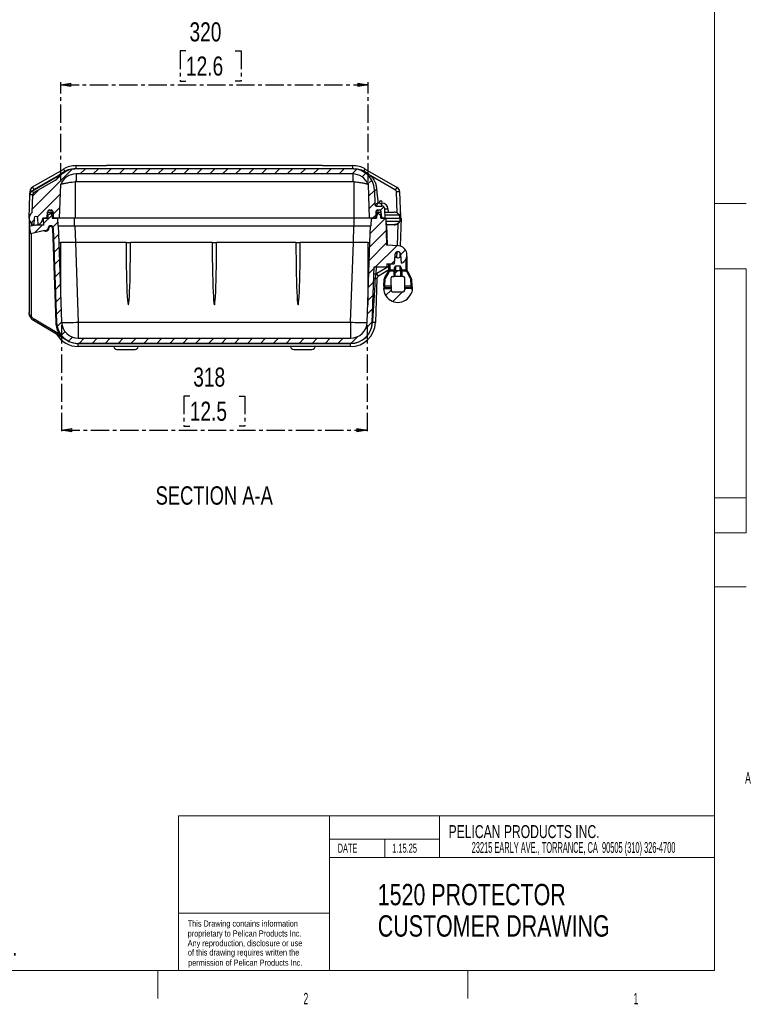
# Model space of a CAD drawing. Header units: millimetres. Extents: x 12 to 859, y 4 to 555.
# Tile 40 of 69: x 600 to 859, y 6 to 347. Entities that reach past the tile are written whole.
import ezdxf

# ---------------------------------------------------------------- set-up
doc = ezdxf.new("R2010")
doc.units = ezdxf.units.MM
doc.linetypes.add('CENTER', pattern=[10.16, 6.35, -1.27, 1.27, -1.27])
doc.layers.add('DEFAULT_1', color=7, linetype='CENTER')
doc.styles.add('SLDTEXTSTYLE0', font='TXT', dxfattribs={"width": 0.497368})
doc.styles.add('SLDTEXTSTYLE1', font='TXT', dxfattribs={"width": 0.7})
doc.styles.add('SLDTEXTSTYLE2', font='TXT', dxfattribs={"width": 0.75})
doc.styles.add('SLDTEXTSTYLE3', font='TXT', dxfattribs={"width": 0.56})
doc.styles.add('SLDTEXTSTYLE4', font='TXT', dxfattribs={"width": 0.605})
doc.dimstyles.new('SLDDIMSTYLE0', dxfattribs={"dimtxt": 6.614583, "dimasz": 3.556, "dimexe": 0, "dimexo": 0.0625, "dimgap": 1.653646, "dimtad": 1, "dimdec": 0, "dimlfac": 3, "dimrnd": 1e-09, "dimzin": 12, "dimdsep": 46, "dimtxsty": 'SLDTEXTSTYLE2', "dimblk1": 'CLOSED', "dimblk2": 'CLOSED', "dimsah": 1, "dimcen": 0.09, "dimadec": 0, "dimazin": 3, "dimtfac": 1, "dimtdec": 0, "dimtofl": 0, "dimtmove": 0, "dimatfit": 3, "dimldrblk": 'CLOSED', "dimfxl": 1, "dimfrac": 2, "dimtolj": 1, "dimtzin": 12, "dimarcsym": 0})

# ---------------------------------------------------------------- blocks, each defined once
blk = doc.blocks.new('SW_NOTE_0')
at = {"color": 0, "linetype": 'Continuous', "lineweight": 0, "char_height": 7.4083, "attachment_point": 1, "style": 'SLDTEXTSTYLE2'}
for s, insert in [('1520 PROTECTOR', (0, 9.55)), ('CUSTOMER DRAWING', (0, -1.33))]:
    blk.add_mtext(s, dxfattribs=dict(at, insert=insert))
blk = doc.blocks.new('SW_NOTE_0_1')
at = {"color": 0, "linetype": 'Continuous', "lineweight": 0, "attachment_point": 1, "style": 'SLDTEXTSTYLE2'}
for s, insert, char_height in [('NOTES:', (0, 7.5), 5.821), ('1.  DIMENSIONS ARE FOR REFERENCE ONLY; TYPICAL', (0, -10.02), 5.8208), ('INDUSTRY-STANDARD TOLERANCES APPLY.', (10.91, -18.78), 5.8208), ('2.  DIMENSIONS ARE IN: mm [INCHES].', (0, -27.54), 5.8208), ('3.  REFER TO PELI.COM FOR CURRENT INFORMATION', (0, -36.3), 5.8208), ('ON COLORS, CONFIGURATIONS, AND ACCESSORIES.', (10.91, -45.06), 5.8208)]:
    blk.add_mtext(s, dxfattribs=dict(at, insert=insert, char_height=char_height))
blk = doc.blocks.new('_Closed')
at = {"color": 0, "linetype": 'ByBlock', "lineweight": -2}
for p, q in [((-1, 0.166667), (0, 0)), ((-1, 0.166667), (-1, -0.166667)), ((0, 0), (-1, -0.166667)), ((0, 0), (-1, 0))]:
    blk.add_line(p, q, dxfattribs=at)
blk = doc.blocks.new('_D_3')
at = {"layer": 'DEFAULT_1'}
for p, q in [((658.16, 336.44), (656.15, 336.44)), ((656.15, 336.44), (656.15, 325.93)), ((675.26, 336.44), (677.27, 336.44)), ((677.27, 336.44), (677.27, 325.93)), ((614.68, 291.09), (614.68, 325.59)), ((614.68, 324.59), (721.38, 324.59)), ((656.15, 325.93), (658.16, 325.93)), ((677.27, 325.93), (675.26, 325.93)), ((721.38, 291.09), (721.38, 325.59))]:
    blk.add_line(p, q, dxfattribs=at)
at = {"layer": 'DEFAULT_1', "xscale": 3.556, "yscale": 3.556, "rotation": 180}
blk.add_blockref('_Closed', (614.68, 324.59, 33.4), dxfattribs=at)
at = {"layer": 'DEFAULT_1', "xscale": 3.556, "yscale": 3.556}
blk.add_blockref('_Closed', (721.38, 324.59, 33.4), dxfattribs=at)
at = {"layer": 'DEFAULT_1', "char_height": 6.615, "attachment_point": 1, "style": 'SLDTEXTSTYLE2'}
for s, insert in [('320', (659.38, 346.31)), ('12.6', (658.16, 334.46))]:
    blk.add_mtext(s, dxfattribs=dict(at, insert=insert))
blk = doc.blocks.new('_D_4')
at = {"layer": 'DEFAULT_1'}
for p, q in [((615.01, 241.28), (615.01, 203.83)), ((721.04, 241.28), (721.04, 203.83)), ((659.48, 216.68), (657.46, 216.68)), ((657.46, 216.68), (657.46, 206.17)), ((676.58, 216.68), (678.59, 216.68)), ((678.59, 216.68), (678.59, 206.17)), ((657.46, 206.17), (659.48, 206.17)), ((678.59, 206.17), (676.58, 206.17)), ((615.01, 204.83), (721.04, 204.83))]:
    blk.add_line(p, q, dxfattribs=at)
at = {"layer": 'DEFAULT_1', "xscale": 3.556, "yscale": 3.556, "rotation": 180}
blk.add_blockref('_Closed', (615.01, 204.83, 33.4), dxfattribs=at)
at = {"layer": 'DEFAULT_1', "xscale": 3.556, "yscale": 3.556}
blk.add_blockref('_Closed', (721.04, 204.83, 33.4), dxfattribs=at)
at = {"layer": 'DEFAULT_1', "char_height": 6.615, "attachment_point": 1, "style": 'SLDTEXTSTYLE2'}
for s, insert in [('318', (660.69, 226.55)), ('12.5', (659.48, 214.7))]:
    blk.add_mtext(s, dxfattribs=dict(at, insert=insert))

msp = doc.modelspace()

# ---------------------------------------------------------------- hatches: boundary and pattern name
at = {"layer": 'DEFAULT_1', "linetype": 'Continuous', "lineweight": 18}
h = msp.add_hatch(dxfattribs=at)
h.set_pattern_fill('ANSI31', color=256, style=0)
edge = h.paths.add_edge_path(flags=0)
edge.add_line((716.03, 295.49), (620.02, 295.49))
edge.add_arc((620.02, 287.96), 7.54, 90, 139.0954)
edge.add_spline(control_points=[(614.33, 292.89), (614.25, 292.8), (614.16, 292.71), (614.08, 292.62), (613.99, 292.53), (613.91, 292.44), (613.82, 292.36), (613.65, 292.19), (613.47, 292.02), (613.29, 291.85), (613.17, 291.74), (613.05, 291.62), (612.91, 291.54)], knot_values=[0, 0, 0, 0, 0.001105, 0.001105, 0.001105, 0.002209, 0.002209, 0.002209, 0.004413, 0.004413, 0.004413, 0.005872, 0.005872, 0.005872, 0.005872], weights=[1, 1, 1, 1, 1, 1, 1, 1, 1, 1, 1, 1, 1], degree=3, periodic=0)
edge.add_line((612.91, 291.54), (605.28, 287.13))
edge.add_arc((605.69, 286.42), 0.82, 120, 178)
edge.add_line((604.87, 286.45), (604.65, 280.24))
edge.add_arc((606.08, 278.35), 2.37, 127.1596, 251.4632)
edge.add_line((605.33, 276.1), (605.45, 278.38))
edge.add_arc((606.08, 278.35), 0.635, 3, 177, ccw=False)
edge.add_line((606.72, 278.38), (606.84, 276.1))
edge.add_arc((606.08, 278.35), 2.37, 288.5368, 360)
edge.add_line((608.45, 278.35), (609.73, 278.35))
edge.add_line((609.73, 278.35), (609.97, 278.77))
edge.add_line((609.97, 278.77), (610.12, 280.45))
edge.add_arc((611.09, 280.37), 0.974, 104.9894, 175, ccw=False)
edge.add_arc((611.09, 281.34), 0.254, 187.4947, 352.5053)
edge.add_arc((611.09, 280.37), 0.974, 0, 75.0106, ccw=False)
edge.add_line((612.06, 280.37), (612.06, 278.77))
edge.add_line((612.06, 278.77), (612.31, 278.35))
edge.add_line((612.31, 278.35), (614.27, 278.35))
edge.add_line((614.27, 278.35), (614.68, 290.09))
edge.add_arc((620.02, 287.96), 5.76, 90, 158.2562, ccw=False)
edge.add_line((620.02, 293.71), (716.03, 293.71))
edge.add_arc((716.03, 287.96), 5.76, 21.7438, 90, ccw=False)
edge.add_line((721.38, 290.09), (721.79, 278.35))
edge.add_line((721.79, 278.35), (723.75, 278.35))
edge.add_line((723.75, 278.35), (723.99, 278.77))
edge.add_line((723.99, 278.77), (723.99, 280.37))
edge.add_arc((724.97, 280.37), 0.974, 104.9894, 180, ccw=False)
edge.add_arc((724.97, 281.34), 0.254, 187.4947, 352.5053)
edge.add_arc((724.97, 280.37), 0.974, 5, 75.0106, ccw=False)
edge.add_line((725.94, 280.45), (726.08, 278.77))
edge.add_line((726.08, 278.77), (726.33, 278.35))
edge.add_line((726.33, 278.35), (727.29, 278.35))
edge.add_line((727.29, 278.35), (727.18, 281.6))
edge.add_arc((726.16, 281.56), 1.02, 2, 90)
edge.add_line((726.16, 282.58), (724.17, 282.58))
edge.add_arc((724.17, 283), 0.423, 182, 270, ccw=False)
edge.add_line((723.75, 282.99), (723.56, 288.22))
edge.add_arc((716.03, 287.96), 7.54, 2, 90)
h = msp.add_hatch(dxfattribs=at)
h.set_pattern_fill('ANSI31', color=256, style=0)
edge = h.paths.add_edge_path(flags=0)
edge.add_line((724.71, 279.72), (724.38, 279.72))
edge.add_line((724.38, 279.72), (724.33, 278.35))
edge.add_line((724.33, 278.35), (722.52, 278.35))
edge.add_line((722.52, 278.35), (722.42, 275.7))
edge.add_line((722.42, 275.7), (722.21, 275.7))
edge.add_line((722.21, 275.7), (722.01, 269.88))
edge.add_line((722.01, 269.88), (721.04, 242.28))
edge.add_arc((715.29, 242.48), 5.76, 270, 358, ccw=False)
edge.add_line((715.29, 236.72), (620.76, 236.72))
edge.add_arc((620.76, 242.48), 5.76, 182, 270, ccw=False)
edge.add_line((615.01, 242.28), (614.04, 269.88))
edge.add_line((614.04, 269.88), (613.84, 275.7))
edge.add_line((613.84, 275.7), (613.63, 275.7))
edge.add_line((613.63, 275.7), (613.53, 278.35))
edge.add_line((613.53, 278.35), (611.72, 278.35))
edge.add_line((611.72, 278.35), (611.67, 279.72))
edge.add_line((611.67, 279.72), (611.34, 279.72))
edge.add_arc((611.09, 279.72), 0.254, 0, 180)
edge.add_line((610.83, 279.72), (610.36, 279.72))
edge.add_line((610.36, 279.72), (610.31, 278.35))
edge.add_line((610.31, 278.35), (608.58, 278.35))
edge.add_line((608.58, 278.35), (608.66, 275.98))
edge.add_line((608.66, 275.98), (606.08, 275.98))
edge.add_line((606.08, 275.98), (603.71, 275.47))
edge.add_line((603.71, 275.47), (604.21, 273.11))
edge.add_line((604.21, 273.11), (609.2, 274.17))
edge.add_arc((609.51, 274.92), 0.804, 247.9299, 357.6294)
edge.add_line((610.31, 274.88), (610.31, 274.9))
edge.add_arc((611.2, 274.87), 0.89, 2, 178, ccw=False)
edge.add_line((612.09, 274.9), (613.23, 242.22))
edge.add_arc((620.76, 242.48), 7.54, 182, 270)
edge.add_line((620.76, 234.95), (715.29, 234.95))
edge.add_arc((715.29, 242.48), 7.54, 270, 358)
edge.add_line((722.82, 242.22), (723.49, 261.46))
edge.add_line((723.49, 261.46), (727.91, 261.46))
edge.add_line((727.91, 261.46), (727.91, 262.51))
edge.add_line((727.91, 262.51), (730.43, 262.51))
edge.add_line((730.43, 262.51), (730.64, 265.65))
edge.add_arc((731.7, 265.65), 1.06, 4, 180, ccw=False)
edge.add_line((732.76, 265.72), (732.96, 262.78))
edge.add_arc((731.7, 265.65), 3.13, 293.7452, 446)
edge.add_line((731.92, 268.77), (727.79, 269.06))
edge.add_line((727.79, 269.06), (727.47, 278.35))
edge.add_line((727.47, 278.35), (725.74, 278.35))
edge.add_line((725.74, 278.35), (725.69, 279.72))
edge.add_line((725.69, 279.72), (725.22, 279.72))
edge.add_arc((724.96, 279.72), 0.254, 0, 180)
h = msp.add_hatch(dxfattribs=at)
h.set_pattern_fill('ANSI31', color=256, style=0)
edge = h.paths.add_edge_path(flags=0)
edge.add_spline(control_points=[(730.9, 260.27), (730.9, 260.27), (730.89, 260.27), (730.89, 260.27), (730.86, 260.27), (730.83, 260.27), (730.81, 260.26), (730.79, 260.25), (730.77, 260.24), (730.76, 260.23), (730.74, 260.22), (730.71, 260.2), (730.7, 260.17), (730.68, 260.15), (730.67, 260.12), (730.66, 260.1), (730.65, 260.07), (730.64, 260.04), (730.64, 260.02)], knot_values=[0.004331, 0.004331, 0.004331, 0.004331, 0.004354, 0.004354, 0.004354, 0.00461, 0.00461, 0.00461, 0.004767, 0.004767, 0.004767, 0.005024, 0.005024, 0.005024, 0.00528, 0.00528, 0.00528, 0.005522, 0.005522, 0.005522, 0.005522], weights=[1, 1, 1, 1, 1, 1, 1, 1, 1, 1, 1, 1, 1, 1, 1, 1, 1, 1, 1], degree=3, periodic=0)
edge.add_line((730.64, 260.02), (730.64, 260.02))
edge.add_line((730.64, 260.02), (730.64, 258.15))
edge.add_line((730.64, 258.15), (732.76, 258.15))
edge.add_line((732.76, 258.15), (732.76, 260.02))
edge.add_line((732.76, 260.02), (732.76, 260.02))
edge.add_spline(control_points=[(732.76, 260.02), (732.76, 260.04), (732.76, 260.06), (732.75, 260.08), (732.75, 260.1), (732.74, 260.13), (732.72, 260.16), (732.71, 260.18), (732.69, 260.2), (732.66, 260.22), (732.64, 260.24), (732.62, 260.25), (732.59, 260.26), (732.57, 260.26), (732.55, 260.27), (732.54, 260.27), (732.53, 260.27), (732.52, 260.27), (732.51, 260.27)], knot_values=[0.003664, 0.003664, 0.003664, 0.003664, 0.00384, 0.00384, 0.00384, 0.004096, 0.004096, 0.004096, 0.004353, 0.004353, 0.004353, 0.004609, 0.004609, 0.004609, 0.004768, 0.004768, 0.004768, 0.004855, 0.004855, 0.004855, 0.004855], weights=[1, 1, 1, 1, 1, 1, 1, 1, 1, 1, 1, 1, 1, 1, 1, 1, 1, 1, 1], degree=3, periodic=0)
edge.add_line((732.51, 260.27), (730.9, 260.27))
h = msp.add_hatch(dxfattribs=at)
h.set_pattern_fill('ANSI31', color=256, style=0)
edge = h.paths.add_edge_path(flags=0)
edge.add_line((736.61, 253.36), (736.6, 253.66))
edge.add_ellipse((736.34, 253.64), major_axis=(0, -0.28), ratio=0.906308, start_angle=93.6518, end_angle=180)
edge.add_line((736.34, 253.92), (734.07, 253.92))
edge.add_line((734.07, 253.92), (734.07, 253.37))
edge.add_arc((733.57, 253.37), 0.508, 270, 360, ccw=False)
edge.add_line((733.57, 252.86), (729.84, 252.86))
edge.add_arc((729.84, 253.37), 0.508, 180, 270, ccw=False)
edge.add_line((729.33, 253.37), (729.33, 253.92))
edge.add_line((729.33, 253.92), (727.06, 253.92))
edge.add_ellipse((727.06, 253.64), major_axis=(0, -0.28), ratio=0.906308, start_angle=180, end_angle=266.3482)
edge.add_line((726.81, 253.66), (726.79, 253.36))
edge.add_line((726.79, 253.36), (726.9, 252.75))
edge.add_ellipse((728.98, 253.2), major_axis=(0, 2.34), ratio=0.906308, start_angle=102.1556, end_angle=123.4045)
edge.add_ellipse((731.7, 255), major_axis=(0, 5.84), ratio=0.906308, start_angle=123.4045, end_angle=236.5955)
edge.add_ellipse((734.43, 253.2), major_axis=(0, 2.34), ratio=0.906308, start_angle=236.5955, end_angle=257.8444)
edge.add_line((736.51, 252.75), (736.61, 253.36))

# ---------------------------------------------------------------- linework, layer by layer
at = {"color": 7, "linetype": 'Continuous', "lineweight": 18}
for p, q in [((841.62, 545.76), (841.62, 17.38)), ((841.61, 283.49), (852.59, 283.49)), ((841.62, 260.75), (852.59, 260.75)), ((852.59, 260.75), (852.59, 169.21)), ((852.59, 181.38), (841.62, 181.38)), ((841.62, 169.21), (852.59, 169.21)), ((841.61, 150.44), (852.59, 150.44)), ((655.59, 70.98), (841.66, 70.98)), ((655.59, 17.38), (655.59, 70.98)), ((708.01, 17.38), (708.01, 70.98)), ((746.11, 56.56), (746.11, 70.98)), ((746.11, 62.91), (708.01, 62.91)), ((727.22, 56.56), (727.22, 62.84)), ((841.62, 56.56), (708.01, 56.56)), ((708.01, 37.31), (655.59, 37.31)), ((24.14, 17.38), (841.62, 17.38)), ((648.4, 17.38), (648.4, 7.7)), ((755.97, 17.38), (755.97, 7.7))]:
    msp.add_line(p, q, dxfattribs=at)
at = {"color": 7, "linetype": 'Continuous', "lineweight": 25}
for p, q in [((604.84, 287.89), (616.26, 294.48)), ((604.89, 289.19), (615.71, 295.43)), ((616.12, 294.71), (615.71, 295.43)), ((620.02, 295.53), (620.02, 296.59)), ((620.02, 296.59), (630.56, 296.59)), ((716.03, 295.53), (620.02, 295.53)), ((716.03, 295.49), (620.02, 295.49)), ((631.62, 296.59), (630.56, 296.59)), ((704.43, 296.59), (631.62, 296.59)), ((705.49, 296.59), (704.43, 296.59)), ((705.49, 296.59), (716.03, 296.59)), ((716.03, 295.53), (716.03, 296.59)), ((719.94, 294.73), (720.35, 295.43)), ((720.35, 295.43), (731.46, 289.02)), ((612.91, 291.54), (605.28, 287.13)), ((613.89, 293.16), (605.42, 288.27)), ((619.68, 291.04), (619.68, 278.35)), ((716.03, 293.71), (620.02, 293.71)), ((620.02, 293.71), (620.02, 291.06)), ((620.02, 291.06), (716.03, 291.06)), ((716.03, 293.71), (716.03, 291.06)), ((716.37, 291.04), (716.37, 278.35)), ((730.93, 288.11), (722.36, 293.05)), ((604, 286.48), (604.04, 287.78)), ((605.28, 287.13), (604.84, 287.89)), ((605.42, 288.27), (604.89, 289.19)), ((614.27, 278.35), (614.68, 290.09)), ((721.38, 290.09), (721.79, 278.35)), ((723.56, 288.22), (723.75, 282.99)), ((730.93, 288.11), (731.46, 289.02)), ((731.25, 287.58), (732.3, 287.61)), ((731.5, 280.16), (731.25, 287.58)), ((732.3, 287.61), (732.63, 278.35)), ((603.71, 278.43), (604, 286.48)), ((604.87, 286.45), (604, 286.48)), ((604.87, 286.45), (604.65, 280.24)), ((724.78, 283.64), (725.36, 283.64)), ((726.16, 283.61), (726.18, 283.64)), ((726.16, 282.58), (726.16, 283.61)), ((609.97, 278.77), (610.12, 280.45)), ((611.09, 281.09), (611.75, 281.09)), ((612.06, 280.37), (612.06, 278.77)), ((723.99, 280.37), (723.99, 278.77)), ((724.17, 282.58), (726.16, 282.58)), ((724.31, 281.09), (724.97, 281.09)), ((726.08, 278.77), (725.94, 280.45)), ((727.18, 281.6), (728.24, 281.64)), ((727.29, 278.35), (727.18, 281.6)), ((727.22, 280.46), (730.46, 280.46)), ((728.24, 281.64), (728.28, 280.46)), ((732.59, 280.15), (732.56, 280.27)), ((603.71, 278.35), (603.71, 245.67)), ((605.45, 278.38), (605.33, 276.1)), ((606.84, 276.1), (606.72, 278.38)), ((609.73, 278.35), (608.45, 278.35)), ((608.58, 278.35), (608.66, 275.98)), ((608.58, 278.35), (610.31, 278.35)), ((609.73, 278.35), (609.97, 278.77)), ((609.97, 278.77), (610.32, 278.77)), ((610.31, 278.35), (610.36, 279.72)), ((610.36, 279.72), (610.83, 279.72)), ((612.06, 279.98), (611.09, 279.98)), ((611.34, 279.72), (611.67, 279.72)), ((611.67, 279.72), (611.72, 278.35)), ((612.06, 279.72), (611.67, 279.72)), ((611.72, 278.35), (613.53, 278.35)), ((612.06, 278.77), (612.31, 278.35)), ((614.27, 278.35), (612.31, 278.35)), ((613.53, 278.35), (613.63, 275.7)), ((619.68, 278.35), (614.27, 278.35)), ((619.5, 275.7), (619.5, 278.35)), ((716.37, 278.35), (619.68, 278.35)), ((721.79, 278.35), (716.37, 278.35)), ((716.55, 275.7), (716.55, 278.35)), ((723.75, 278.35), (721.79, 278.35)), ((722.42, 275.7), (722.52, 278.35)), ((722.52, 278.35), (724.33, 278.35)), ((723.99, 278.77), (723.75, 278.35)), ((724.96, 279.98), (723.99, 279.98)), ((724.38, 279.72), (723.99, 279.72)), ((724.38, 279.72), (724.33, 278.35)), ((724.38, 279.72), (724.71, 279.72)), ((725.22, 279.72), (725.69, 279.72)), ((725.74, 278.35), (725.69, 279.72)), ((725.73, 278.77), (726.08, 278.77)), ((725.74, 278.35), (727.47, 278.35)), ((726.33, 278.35), (726.08, 278.77)), ((727.29, 278.35), (726.33, 278.35)), ((732.16, 279.44), (727.26, 279.44)), ((727.47, 278.35), (727.79, 269.06)), ((727.47, 278.35), (727.52, 278.35)), ((727.52, 278.35), (727.56, 277.25)), ((727.52, 278.35), (732.49, 278.35)), ((732.33, 277.25), (727.56, 277.25)), ((732.8, 278.35), (732.47, 268.68)), ((732.49, 278.35), (732.49, 278.35)), ((606.08, 275.98), (603.71, 275.47)), ((603.71, 275.47), (604.21, 273.11)), ((604.21, 273.11), (609.2, 274.17)), ((604.59, 275.66), (604.59, 276.5)), ((608.66, 275.98), (606.08, 275.98)), ((610.31, 274.9), (610.31, 274.88)), ((610.58, 274.87), (610.58, 274.89)), ((611.85, 274.89), (612.99, 242.21)), ((612.09, 274.9), (613.23, 242.22)), ((613.63, 275.7), (613.84, 275.7)), ((613.84, 275.7), (614.04, 269.88)), ((613.84, 275.7), (619.59, 275.7)), ((619.59, 275.7), (619.8, 269.88)), ((619.59, 275.7), (716.46, 275.7)), ((716.25, 269.88), (716.46, 275.7)), ((716.46, 275.7), (722.21, 275.7)), ((722.01, 269.88), (722.21, 275.7)), ((722.21, 275.7), (722.42, 275.7)), ((727.55, 276.05), (727.72, 276.06)), ((727.72, 276.23), (730.46, 276.23)), ((727.72, 276.23), (727.72, 276.06)), ((730.46, 276.06), (727.72, 276.06)), ((730.46, 276.23), (730.46, 276.06)), ((731.59, 276.53), (731.68, 276.41)), ((604.59, 244.12), (604.59, 273.19)), ((614.04, 269.88), (615.01, 242.28)), ((614.04, 269.88), (614.7, 269.88)), ((614.7, 251.07), (614.7, 269.88)), ((619.8, 269.88), (620.76, 242.28)), ((637.38, 269.88), (619.8, 269.88)), ((637.38, 269.88), (638.89, 269.88)), ((667.27, 269.88), (638.89, 269.88)), ((667.27, 269.88), (668.78, 269.88)), ((696.31, 269.88), (668.78, 269.88)), ((696.31, 269.88), (697.82, 269.88)), ((716.25, 269.88), (697.82, 269.88)), ((715.29, 242.28), (716.25, 269.88)), ((721.04, 242.28), (722.01, 269.88)), ((721.25, 269.88), (721.25, 248.3)), ((721.25, 269.88), (722.01, 269.88)), ((731.92, 268.77), (727.79, 269.06)), ((732.39, 266.45), (732.33, 264.79)), ((730.64, 265.65), (730.43, 262.51)), ((732.96, 262.78), (732.76, 265.72)), ((734.79, 265.13), (734.79, 260.27)), ((722.82, 242.22), (723.49, 261.46)), ((723.49, 261.46), (727.91, 261.46)), ((728.61, 260.4), (724.98, 258.3)), ((727.08, 257.61), (728.31, 259.74)), ((728.53, 259.62), (727.3, 257.49)), ((727.91, 262.51), (730.43, 262.51)), ((727.91, 262.51), (727.91, 261.46)), ((728.31, 259.74), (728.61, 260.27)), ((728.61, 260.27), (728.61, 262.51)), ((728.67, 260.27), (728.7, 260.31)), ((728.93, 260.22), (728.87, 260.44)), ((729.22, 260.26), (729.22, 260.49)), ((729.22, 260.49), (730.39, 260.49)), ((729.22, 260.26), (729.22, 260.02)), ((730.39, 260.26), (729.22, 260.26)), ((730.39, 260.02), (729.22, 260.02)), ((730.39, 260.26), (730.39, 260.49)), ((730.39, 260.49), (730.48, 260.49)), ((730.64, 260.27), (730.39, 260.26)), ((730.39, 260.26), (730.39, 260.02)), ((730.39, 258.15), (730.39, 260.02)), ((730.48, 260.49), (730.48, 260.64)), ((730.64, 260.02), (730.64, 260.64)), ((730.64, 260.02), (730.64, 258.15)), ((730.64, 260.02), (730.64, 260.02)), ((730.9, 261.79), (732.51, 261.79)), ((730.9, 261.79), (730.9, 260.27)), ((730.9, 260.27), (732.51, 260.27)), ((732.51, 260.27), (732.51, 261.79)), ((732.76, 260.64), (732.76, 260.02)), ((733.02, 260.26), (732.76, 260.27)), ((732.76, 260.02), (732.76, 260.02)), ((732.76, 258.15), (732.76, 260.02)), ((732.93, 260.64), (732.93, 260.49)), ((732.93, 260.49), (733.02, 260.49)), ((733.02, 260.49), (733.02, 260.26)), ((733.02, 260.49), (734.18, 260.49)), ((733.02, 260.02), (733.02, 260.26)), ((734.18, 260.26), (733.02, 260.26)), ((733.02, 260.02), (733.02, 258.15)), ((734.18, 260.02), (733.02, 260.02)), ((734.18, 260.49), (734.18, 260.26)), ((734.18, 260.02), (734.18, 260.26)), ((734.54, 260.44), (734.48, 260.22)), ((734.71, 260.31), (734.74, 260.27)), ((734.79, 260.27), (735.1, 259.74)), ((736.11, 257.49), (734.88, 259.62)), ((735.1, 259.74), (736.33, 257.61)), ((724.45, 257.42), (723.79, 257.44)), ((724.45, 257.42), (723.92, 242.18)), ((724.98, 258.3), (724.45, 259.22)), ((726.93, 257.18), (726.79, 254.5)), ((726.93, 257.18), (726.79, 254.5)), ((726.84, 254.91), (726.96, 257.23)), ((726.96, 257.23), (726.93, 257.18)), ((727.04, 257.55), (727.08, 257.61)), ((727.22, 257.22), (727.1, 254.9)), ((729.33, 254.9), (729.33, 257.65)), ((729.84, 258.15), (730.39, 258.15)), ((730.64, 258.15), (730.39, 258.15)), ((732.76, 258.15), (730.64, 258.15)), ((733.02, 258.15), (732.76, 258.15)), ((733.57, 258.15), (733.02, 258.15)), ((734.07, 254.9), (734.07, 257.65)), ((736.31, 254.9), (736.19, 257.22)), ((736.33, 257.61), (736.36, 257.55)), ((736.44, 257.23), (736.56, 254.91)), ((736.47, 257.18), (736.44, 257.23)), ((736.61, 254.5), (736.47, 257.18)), ((736.61, 254.5), (736.47, 257.18)), ((736.47, 257.18), (736.47, 257.18)), ((726.79, 254.5), (726.79, 253.36)), ((726.81, 253.66), (726.79, 253.36)), ((726.79, 253.36), (726.9, 252.75)), ((726.81, 253.66), (726.81, 253.93)), ((727.06, 254.15), (727.06, 253.92)), ((729.33, 254.15), (727.06, 254.15)), ((727.06, 253.92), (729.33, 253.92)), ((727.1, 254.9), (729.33, 254.9)), ((729.33, 254.9), (729.33, 254.15)), ((729.33, 253.92), (729.33, 254.15)), ((729.33, 253.92), (729.33, 253.37)), ((729.84, 252.86), (733.57, 252.86)), ((734.07, 254.9), (736.31, 254.9)), ((734.07, 254.15), (734.07, 254.9)), ((734.07, 253.92), (734.07, 254.15)), ((736.34, 254.15), (734.07, 254.15)), ((734.07, 253.37), (734.07, 253.92)), ((736.34, 253.92), (734.07, 253.92)), ((736.34, 253.92), (736.34, 254.15)), ((736.61, 253.36), (736.51, 252.75)), ((736.6, 253.93), (736.6, 253.66)), ((736.6, 253.66), (736.61, 253.36)), ((736.61, 254.5), (736.61, 253.36)), ((605.26, 242.95), (616.9, 236.01)), ((614.43, 237.96), (605.46, 243.31)), ((722.89, 243.09), (722.86, 242.22)), ((620.76, 242.28), (620.76, 236.72)), ((620.76, 242.28), (715.29, 242.28)), ((715.29, 242.28), (715.29, 236.72)), ((723.92, 242.18), (722.86, 242.22)), ((620.76, 236.72), (715.29, 236.72)), ((620.76, 234.95), (715.29, 234.95)), ((715.29, 234.9), (620.76, 234.9)), ((620.76, 233.85), (620.76, 234.9)), ((715.29, 233.85), (620.76, 233.85)), ((634.16, 232.83), (640.51, 232.83)), ((695.54, 232.83), (701.89, 232.83)), ((715.29, 233.85), (715.29, 234.9))]:
    msp.add_line(p, q, dxfattribs=at)
at = {"color": 8, "linetype": 'Continuous', "lineweight": 25}
for p, q in [((613.82, 293.07), (613.89, 293.16)), ((604.65, 287.76), (604.04, 287.78)), ((610.12, 280.45), (612.06, 280.45)), ((724, 280.45), (725.94, 280.45)), ((727.72, 276.06), (727.96, 269.05)), ((731.68, 276.41), (731.41, 268.81)), ((619.8, 269.88), (614.7, 269.88)), ((721.25, 269.88), (716.25, 269.88)), ((731.34, 266.64), (731.27, 264.68)), ((734.54, 260.44), (734.54, 264.32)), ((724.15, 259.01), (724.32, 261.46)), ((728.61, 261.62), (724.45, 259.22)), ((728.87, 262.51), (728.87, 260.44)), ((726.93, 257.18), (726.93, 257.18))]:
    msp.add_line(p, q, dxfattribs=at)
at = {"color": 7, "linetype": 'Continuous', "lineweight": 25, "flags": 128}
for points in [[(732.61, 280.16), (732.6, 280.16), (732.59, 280.15)], [(605.33, 276.1), (605.56, 276.03), (606.08, 275.98)], [(730.64, 260.64), (730.64, 260.64), (730.63, 260.64), (730.62, 260.64), (730.6, 260.64), (730.57, 260.64), (730.54, 260.64), (730.51, 260.64), (730.48, 260.64)], [(732.93, 260.64), (732.9, 260.64), (732.87, 260.64), (732.84, 260.64), (732.81, 260.64), (732.79, 260.64), (732.77, 260.64), (732.76, 260.64), (732.76, 260.64)], [(722.82, 242.22), (722.86, 242.71), (722.89, 243.09)], [(615.01, 242.28), (615.07, 242.25), (615.24, 242.23), (615.53, 242.22), (615.92, 242.2), (616.41, 242.2), (616.99, 242.2), (617.65, 242.2), (618.37, 242.22), (619.14, 242.23), (619.94, 242.25), (620.76, 242.28)], [(715.29, 242.28), (716.11, 242.25), (716.91, 242.23), (717.68, 242.22), (718.4, 242.2), (719.06, 242.2), (719.64, 242.2), (720.13, 242.2), (720.52, 242.22), (720.81, 242.23), (720.98, 242.25), (721.04, 242.28)]]:
    msp.add_lwpolyline(points, dxfattribs=at)
at = {"color": 7, "linetype": 'Continuous', "lineweight": 25}
for centre, radius, start, end in [((620.02, 287.96), 7.54, 90, 139.0954), ((620.02, 287.96), 8.64, 90, 120), ((620.02, 287.96), 7.58, 90, 93.683), ((716.03, 287.96), 8.64, 60, 90), ((716.03, 287.96), 7.58, 86.7285, 90), ((716.03, 287.96), 7.54, 2, 90), ((620.02, 287.96), 5.76, 90, 158.2562), ((620.02, 288.13), 2.94, 90, 96.7009), ((716.03, 287.96), 5.76, 21.7438, 90), ((716.03, 288.13), 2.94, 83.2991, 90), ((605.69, 286.42), 1.69, 120, 178), ((605.73, 287.72), 1.69, 120, 178), ((605.69, 286.42), 0.82, 120, 178), ((730.61, 287.56), 0.635, 2, 60), ((730.61, 287.56), 1.69, 2, 60), ((725.77, 283.9), 0.487, 327.3669, 212.6245), ((726.16, 281.56), 2.07, 2, 89.557), ((606.08, 278.35), 2.37, 127.1596, 251.4632), ((611.09, 280.37), 0.974, 104.9894, 175), ((611.09, 281.34), 0.254, 187.4947, 352.5053), ((611.09, 280.37), 0.974, 0, 75.0106), ((724.17, 283), 0.423, 182, 270), ((724.97, 280.37), 0.974, 104.9894, 180), ((724.97, 281.34), 0.254, 187.4947, 352.5053), ((724.97, 280.37), 0.974, 5, 75.0106), ((726.16, 281.56), 1.02, 2, 90), ((682.97, 276.63), 49.74, 1.9384, 4.0665), ((682.97, 276.63), 49.76, 1.9794, 4.0745), ((606.08, 278.35), 0.635, 3, 177), ((606.08, 278.35), 2.37, 288.5368, 0), ((611.09, 279.72), 0.254, 0, 180), ((724.96, 279.72), 0.254, 0, 180), ((727.55, 277.15), 0.0977, 88.3003, 118.5236), ((732.55, 278.82), 1.59, 261.9623, 262.5879), ((732.72, 278.4), 0.232, 193.2584, 193.7016), ((609.52, 274.92), 1.06, 230.8244, 357.6769), ((609.51, 274.92), 0.804, 247.9299, 357.6294), ((611.2, 274.87), 0.89, 2, 178), ((609.21, 237.75), 37.16, 87.8934, 88.3055), ((611.21, 274.87), 0.636, 2, 178), ((610.78, 307.16), 32.29, 271.8969, 272.324), ((727.72, 276.06), 0.169, 90, 182), ((731.7, 265.65), 1.06, 90, 4), ((731.7, 265.65), 1.06, 4, 180), ((731.7, 265.65), 3.13, 293.7452, 86), ((729.22, 259.21), 1.06, 121.626, 150), ((726.4, 256.05), 4.16, 59.1372, 62.6099), ((729.22, 259.22), 0.804, 90, 150), ((728.55, 260.23), 0.169, 313.8983, 28.4992), ((734.18, 259.22), 0.804, 30, 90), ((734.85, 260.23), 0.169, 151.5008, 226.1017), ((734.18, 259.21), 1.06, 30, 58.374), ((737.01, 256.05), 4.16, 117.3901, 120.8628), ((725.51, 257.38), 2.12, 120, 129.9238), ((725.51, 257.38), 1.06, 120, 178), ((727.78, 257.13), 0.844, 150.0017, 177.0685), ((726.96, 253.38), 3.85, 86.1117, 89.8859), ((725.16, 253.92), 4.16, 59.1372, 62.6099), ((729.84, 257.65), 0.508, 90, 180), ((733.57, 257.65), 0.508, 0, 90), ((738.24, 253.92), 4.16, 117.3901, 120.8628), ((736.45, 253.38), 3.85, 90.1141, 93.8883), ((735.63, 257.13), 0.844, 2.9315, 29.9983), ((727.05, 253.91), 0.245, 87.5483, 173.539), ((726.84, 251.06), 3.85, 86.1117, 89.8859), ((729.84, 253.37), 0.508, 180, 270), ((733.57, 253.37), 0.508, 270, 0), ((736.57, 251.06), 3.85, 90.1141, 93.8883), ((736.36, 253.91), 0.245, 6.461, 92.4517), ((606.42, 241.28), 3.38, 122.74, 129.6142), ((606.89, 245.67), 3.18, 214.4068, 239.1988), ((606.87, 245.67), 2.75, 214.4068, 239.1988), ((607.37, 242.06), 2.29, 146.667, 157.02), ((611.92, 274.48), 32.29, 271.8969, 272.324), ((620.77, 242.48), 7.79, 182, 215.4576), ((620.76, 242.48), 7.54, 182, 270), ((620.76, 242.48), 5.76, 182, 270), ((715.29, 242.48), 5.76, 270, 358), ((715.29, 242.48), 7.54, 270, 358), ((715.29, 242.48), 7.58, 270, 358), ((715.29, 242.48), 8.64, 270, 358), ((620.76, 242.48), 8.64, 209.955, 270), ((613.33, 239.61), 1.98, 303.7466, 310.8014), ((634.16, 233.89), 1.06, 182.2924, 270), ((640.51, 233.89), 1.06, 270, 357.7076), ((695.54, 233.89), 1.06, 182.2924, 270), ((701.89, 233.89), 1.06, 270, 357.7076)]:
    msp.add_arc(centre, radius, start, end, dxfattribs=at)
at = {"color": 8, "linetype": 'Continuous', "lineweight": 25}
for centre, radius, start, end in [((605.73, 287.72), 0.635, 120, 141.0395), ((620.76, 242.48), 7.58, 235.9636, 270)]:
    msp.add_arc(centre, radius, start, end, dxfattribs=at)
at = {"color": 7, "linetype": 'Continuous', "lineweight": 25}
for centre, major_axis, ratio, start_param, end_param in [((730.46, 279.4), (1.5, 0), 0.707107, 0.795391, 1.570796), ((727.68, 277.29), (-0.04, 1.06), 0.112949, 1.601068, 3.136958), ((727.95, 381.85), (-4.36, 103.51), 0.007219, 2.995683, 3.141288), ((727.43, 158.28), (5.06, 120.07), 0.007219, 0.0041, 0.135533), ((727.55, 158.28), (4.94, 120.07), 0.006224, 0.004086, 0.135519), ((730.46, 277.29), (1.62, 0), 0.654729, 4.712389, 5.485712), ((730.46, 277.29), (-1.74, 0), 0.707107, 1.570796, 2.344119), ((638.14, 269.88), (0, 21.58), 0.034921, 1.570796, 4.712389), ((668.03, 269.88), (0, 21.58), 0.034921, 1.570796, 4.712389), ((697.07, 269.88), (0, 21.58), 0.034921, 1.570796, 4.712389), ((730.39, 260.02), (0.254, 0), 0.017452, 0, 1.570796), ((733.02, 260.02), (0.254, 0), 0.017452, 1.570796, 3.141593), ((727.81, 257.19), (0.815, 0.231), 0.999672, 2.342329, 2.814137), ((727.81, 257.19), (0.443, 0.395), 0.999214, 1.890325, 2.362133), ((735.6, 257.19), (0.443, -0.395), 0.999214, 0.77946, 1.251268), ((735.6, 257.19), (0.815, -0.231), 0.999672, 0.327456, 0.799263), ((726.87, 254.93), (0.06, 1.1), 0.024378, 1.589528, 2.706539), ((727.06, 253.64), (0, -0.28), 0.906308, 3.141593, 4.65461), ((727.13, 254.92), (0.058, 0.847), 0.031632, 1.590408, 2.707418), ((736.28, 254.92), (-0.058, 0.847), 0.031632, 3.575767, 4.692778), ((736.34, 253.64), (0, -0.28), 0.906308, 1.628575, 3.141593), ((736.53, 254.93), (-0.06, 1.1), 0.024378, 3.576646, 4.693657), ((728.98, 253.2), (0, 2.34), 0.906308, 1.763588, 2.109524), ((731.7, 255), (0, 5.84), 0.906308, 2.109524, 4.173661), ((734.43, 253.2), (0, 2.34), 0.906308, 4.173661, 4.519597)]:
    msp.add_ellipse(centre, major_axis=major_axis, ratio=ratio, start_param=start_param, end_param=end_param, dxfattribs=at)
for points, knots in [([(612.91, 291.54), (612.98, 291.62), (613.11, 291.8), (613.32, 292.04), (613.52, 292.26), (613.71, 292.47), (613.91, 292.66), (614.13, 292.88), (614.29, 293.03), (614.39, 293.11), (614.43, 293.15), (614.58, 293.28), (614.8, 293.47), (615.07, 293.68), (615.36, 293.9), (615.74, 294.17), (616.07, 294.37), (616.26, 294.48)], [0, 0, 0, 0, 0.068039, 0.142016, 0.211734, 0.264675, 0.325681, 0.394755, 0.471899, 0.473021, 0.48216, 0.50782, 0.605335, 0.677552, 0.737018, 0.853406, 1, 1, 1, 1]), ([(613.89, 293.16), (614.24, 293.45), (614.94, 294.04), (615.73, 294.49), (616.12, 294.71)], [0, 0, 0, 0, 0.500285, 1, 1, 1, 1]), ([(616.12, 294.71), (616.41, 294.85), (616.97, 295.11), (617.85, 295.36), (618.7, 295.51), (619.26, 295.51), (619.54, 295.52)], [0, 0, 0, 0, 0.2698146, 0.5264201, 0.769808, 1, 1, 1, 1]), ([(616.26, 294.48), (616.25, 294.48), (616.25, 294.49), (616.22, 294.54), (616.18, 294.62), (616.14, 294.68), (616.12, 294.71)], [0, 0, 0, 0, 0.242629, 0.5, 0.757371, 1, 1, 1, 1]), ([(619.54, 295.48), (619.54, 295.48), (619.54, 295.48), (619.54, 295.48), (619.54, 295.49), (619.54, 295.49), (619.54, 295.5), (619.54, 295.51), (619.54, 295.52)], [0, 0, 0, 0, 0.239459, 0.368362, 0.5, 0.631638, 0.760541, 1, 1, 1, 1]), ([(716.46, 295.52), (716.74, 295.52), (717.3, 295.52), (718.17, 295.39), (719.07, 295.14), (719.65, 294.87), (719.94, 294.73)], [0, 0, 0, 0, 0.226475, 0.468599, 0.726434, 1, 1, 1, 1]), ([(716.46, 295.52), (716.46, 295.52), (716.46, 295.51), (716.46, 295.5), (716.46, 295.49), (716.46, 295.49), (716.46, 295.48), (716.46, 295.48), (716.46, 295.48)], [0, 0, 0, 0, 0.2394691, 0.3683735, 0.5000107, 0.6316463, 0.7605462, 1, 1, 1, 1]), ([(719.94, 294.73), (719.92, 294.7), (719.88, 294.63), (719.84, 294.55), (719.81, 294.49), (719.8, 294.48), (719.8, 294.48)], [0, 0, 0, 0, 0.242887, 0.5, 0.757113, 1, 1, 1, 1]), ([(719.94, 294.73), (720.37, 294.49), (721.23, 294), (721.98, 293.37), (722.36, 293.05)], [0, 0, 0, 0, 0.499794, 1, 1, 1, 1]), ([(612.91, 291.54), (613.04, 291.64), (613.36, 291.9), (613.73, 292.27), (614.08, 292.62), (614.25, 292.8), (614.33, 292.89)], [0, 0, 0, 0, 0.248268, 0.623657, 0.811707, 1, 1, 1, 1]), ([(614.68, 290.09), (614.7, 290.11), (614.74, 290.16), (614.98, 290.24), (615.34, 290.34), (615.82, 290.45), (616.42, 290.57), (617.11, 290.69), (617.88, 290.81), (618.74, 290.93), (619.35, 291), (619.68, 291.04)], [0, 0, 0, 0, 0.106867, 0.216867, 0.323726, 0.43362, 0.541622, 0.652715, 0.761399, 0.873242, 1, 1, 1, 1]), ([(716.37, 291.04), (716.65, 291.01), (717.22, 290.94), (718.04, 290.83), (718.82, 290.71), (719.52, 290.59), (720.14, 290.47), (720.65, 290.36), (721.04, 290.26), (721.31, 290.16), (721.35, 290.12), (721.38, 290.09)], [0, 0, 0, 0, 0.108318, 0.219788, 0.328105, 0.439542, 0.54822, 0.660055, 0.768574, 0.880299, 1, 1, 1, 1]), ([(722.36, 293.05), (722.3, 293.01), (722.21, 292.93), (722.11, 292.85), (722.03, 292.79), (721.97, 292.74), (721.92, 292.7), (721.91, 292.69), (721.9, 292.68)], [0, 0, 0, 0, 0.239455, 0.368358, 0.499997, 0.631637, 0.760541, 1, 1, 1, 1]), ([(722.36, 293.05), (722.64, 292.71), (723.2, 292.03), (723.8, 290.85), (724.21, 289.57), (724.29, 288.69), (724.32, 288.25)], [0, 0, 0, 0, 0.247916, 0.497584, 0.748475, 1, 1, 1, 1]), ([(723.56, 288.22), (723.57, 288.22), (723.59, 288.22), (723.68, 288.22), (723.78, 288.23), (723.9, 288.23), (724.08, 288.24), (724.23, 288.24), (724.32, 288.25)], [0, 0, 0, 0, 0.239457, 0.368361, 0.5, 0.631639, 0.760543, 1, 1, 1, 1]), ([(724.32, 288.25), (724.35, 287.81), (724.41, 286.95), (724.64, 285.42), (724.73, 284.31), (724.78, 283.64)], [0, 0, 0, 0, 0.2796484, 0.5601888, 1, 1, 1, 1]), ([(723.75, 282.99), (723.75, 282.99), (723.77, 283), (723.89, 283.08), (724.1, 283.21), (724.37, 283.38), (724.57, 283.5), (724.66, 283.56), (724.69, 283.58), (724.73, 283.61), (724.75, 283.62), (724.77, 283.63), (724.77, 283.63), (724.78, 283.64), (724.78, 283.64), (724.78, 283.64)], [0, 0, 0, 0, 0.15841, 0.310704, 0.511747, 0.771185, 0.898347, 0.900002, 0.953955, 0.96393, 0.983273, 0.992237, 0.995845, 0.997883, 1, 1, 1, 1]), ([(724.17, 282.58), (724.17, 282.59), (724.18, 282.6), (724.25, 282.72), (724.38, 282.94), (724.54, 283.22), (724.65, 283.42), (724.71, 283.51), (724.73, 283.54), (724.75, 283.59), (724.76, 283.61), (724.77, 283.62), (724.78, 283.63), (724.78, 283.63), (724.78, 283.64), (724.78, 283.64)], [0, 0, 0, 0, 0.15841, 0.310705, 0.511747, 0.771185, 0.898601, 0.900002, 0.953975, 0.96393, 0.983274, 0.992237, 0.995845, 0.997835, 1, 1, 1, 1]), ([(725.36, 283.64), (725.39, 283.59), (725.46, 283.51), (725.61, 283.43), (725.77, 283.4), (725.93, 283.43), (726.07, 283.51), (726.14, 283.58), (726.16, 283.61)], [0, 0, 0, 0, 0.17164, 0.343103, 0.51712, 0.687659, 0.858096, 1, 1, 1, 1]), ([(731.5, 280.16), (731.65, 280.05), (731.85, 279.89), (732.04, 279.68), (732.12, 279.56), (732.16, 279.49), (732.16, 279.45), (732.16, 279.44)], [0, 0, 0, 0, 0.528788, 0.756815, 0.89068, 0.97013, 1, 1, 1, 1]), ([(732.56, 280.34), (732.56, 280.34), (732.59, 280.29), (732.6, 280.23), (732.61, 280.16)], [0, 0, 0, 0, 0.03377, 1, 1, 1, 1]), ([(731.59, 276.53), (731.67, 276.58), (731.74, 276.63), (731.89, 276.74), (731.95, 276.79), (732.08, 276.91), (732.14, 276.97), (732.23, 277.06), (732.25, 277.1), (732.29, 277.15), (732.3, 277.17), (732.32, 277.21), (732.33, 277.23), (732.33, 277.25)], [0, 0, 0, 0, 0.25, 0.25, 0.5, 0.5, 0.75, 0.75, 0.875, 0.875, 0.9375, 0.9375, 1, 1, 1, 1]), ([(732.35, 277.25), (732.34, 277.2), (732.33, 277.16), (732.29, 277.08), (732.26, 277.04), (732.19, 276.93), (732.13, 276.86), (732.01, 276.72), (731.95, 276.66), (731.82, 276.53), (731.75, 276.47), (731.68, 276.41)], [0, 0, 0, 0, 0.125, 0.125, 0.25, 0.25, 0.5, 0.5, 0.75, 0.75, 1, 1, 1, 1]), ([(732.49, 278.34), (732.49, 278.34), (732.49, 278.34), (732.49, 278.34), (732.49, 278.35), (732.49, 278.35), (732.49, 278.35)], [0, 0, 0, 0, 0.00000198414, 0.00000198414, 0.00000198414, 0.0000132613, 0.0000132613, 0.0000132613, 0.0000132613]), ([(732.49, 278.35), (732.51, 278.35), (732.54, 278.35), (732.58, 278.35), (732.61, 278.35), (732.64, 278.35), (732.67, 278.35), (732.7, 278.35), (732.72, 278.35), (732.72, 278.35)], [0, 0, 0, 0, 0.148233, 0.294674, 0.439322, 0.582178, 0.723243, 0.862517, 1, 1, 1, 1]), ([(732.72, 278.35), (732.73, 278.35), (732.75, 278.35), (732.76, 278.35), (732.78, 278.35), (732.79, 278.35), (732.8, 278.35), (732.8, 278.35), (732.8, 278.35), (732.8, 278.35)], [0, 0, 0, 0, 0.14446, 0.288385, 0.431776, 0.574632, 0.716954, 0.858743, 1, 1, 1, 1]), ([(610.31, 274.88), (610.31, 274.88), (610.32, 274.88), (610.34, 274.88), (610.36, 274.88), (610.41, 274.88), (610.44, 274.88), (610.51, 274.88), (610.54, 274.88), (610.58, 274.87)], [0, 0, 0, 0, 0.25, 0.25, 0.5, 0.5, 0.75, 0.75, 1, 1, 1, 1]), ([(728.31, 259.74), (728.31, 259.74), (728.37, 259.85), (728.49, 260.03), (728.64, 260.19), (728.7, 260.25)], [0, 0, 0, 0, 0.006284, 0.611118, 1, 1, 1, 1]), ([(728.61, 260.27), (728.62, 260.27), (728.62, 260.28), (728.65, 260.27), (728.67, 260.27)], [0, 0, 0, 0, 0.5340266, 1, 1, 1, 1]), ([(728.66, 260.11), (728.66, 260.11), (728.67, 260.12), (728.69, 260.14), (728.7, 260.18), (728.7, 260.23), (728.7, 260.25)], [0, 0, 0, 0, 0.015531, 0.295061, 0.64747, 1, 1, 1, 1]), ([(728.7, 260.25), (728.69, 260.25), (728.69, 260.26), (728.68, 260.27), (728.67, 260.27), (728.67, 260.27), (728.67, 260.27)], [0, 0, 0, 0, 0.236071, 0.471516, 0.886456, 1, 1, 1, 1]), ([(728.93, 260.22), (728.88, 260.21), (728.79, 260.18), (728.71, 260.13), (728.67, 260.11)], [0, 0, 0, 0, 0.4936, 1, 1, 1, 1]), ([(728.7, 260.31), (728.7, 260.31), (728.72, 260.34), (728.77, 260.39), (728.84, 260.42), (728.87, 260.44)], [0, 0, 0, 0, 0.010689, 0.535232, 1, 1, 1, 1]), ([(728.87, 260.44), (728.91, 260.45), (729.03, 260.48), (729.15, 260.49), (729.22, 260.49)], [0, 0, 0, 0, 0.356549, 1, 1, 1, 1]), ([(729.22, 260.26), (729.16, 260.26), (729.06, 260.25), (728.96, 260.23), (728.93, 260.22)], [0, 0, 0, 0, 0.6434594, 1, 1, 1, 1]), ([(730.48, 260.64), (730.49, 260.77), (730.54, 261.18), (730.76, 261.55), (730.9, 261.79), (730.9, 261.79)], [0, 0, 0, 0, 0.319321, 0.996565, 1, 1, 1, 1]), ([(730.48, 260.49), (730.48, 260.49), (730.48, 260.49), (730.51, 260.45), (730.56, 260.39), (730.61, 260.34), (730.64, 260.3), (730.64, 260.28), (730.64, 260.28)], [0, 0, 0, 0, 0.005145, 0.0746, 0.410025, 0.666353, 0.832645, 1, 1, 1, 1]), ([(730.9, 261.79), (730.9, 261.79), (730.9, 261.78), (730.87, 261.7), (730.79, 261.44), (730.68, 261.07), (730.65, 260.76), (730.64, 260.64)], [0, 0, 0, 0, 0.0037847, 0.024954, 0.2035712, 0.7019039, 1, 1, 1, 1]), ([(730.9, 260.27), (730.9, 260.27), (730.87, 260.27), (730.82, 260.26), (730.75, 260.23), (730.69, 260.18), (730.65, 260.1), (730.65, 260.05), (730.64, 260.02)], [0, 0, 0, 0, 0.019872, 0.233999, 0.367464, 0.582211, 0.796948, 1, 1, 1, 1]), ([(732.76, 260.64), (732.75, 260.76), (732.73, 261.07), (732.61, 261.44), (732.53, 261.7), (732.51, 261.78), (732.51, 261.79), (732.51, 261.79)], [0, 0, 0, 0, 0.298096, 0.796429, 0.975046, 0.996215, 1, 1, 1, 1]), ([(732.51, 261.79), (732.51, 261.79), (732.64, 261.55), (732.87, 261.18), (732.92, 260.77), (732.93, 260.64)], [0, 0, 0, 0, 0.003435, 0.680679, 1, 1, 1, 1]), ([(732.76, 260.02), (732.76, 260.04), (732.76, 260.09), (732.73, 260.16), (732.67, 260.22), (732.6, 260.26), (732.54, 260.27), (732.52, 260.27), (732.51, 260.27)], [0, 0, 0, 0, 0.147452, 0.36242, 0.577337, 0.791995, 0.926185, 1, 1, 1, 1]), ([(732.76, 260.28), (732.76, 260.28), (732.77, 260.3), (732.79, 260.34), (732.84, 260.39), (732.89, 260.45), (732.92, 260.49), (732.93, 260.49), (732.93, 260.49)], [0, 0, 0, 0, 0.167355, 0.333647, 0.589975, 0.9254, 0.994855, 1, 1, 1, 1]), ([(734.18, 260.49), (734.26, 260.49), (734.38, 260.48), (734.5, 260.45), (734.54, 260.44)], [0, 0, 0, 0, 0.643451, 1, 1, 1, 1]), ([(734.48, 260.22), (734.44, 260.23), (734.35, 260.25), (734.25, 260.26), (734.18, 260.26)], [0, 0, 0, 0, 0.356541, 1, 1, 1, 1]), ([(734.74, 260.11), (734.74, 260.11), (734.7, 260.14), (734.61, 260.18), (734.52, 260.21), (734.48, 260.22)], [0, 0, 0, 0, 0.009284, 0.506448, 1, 1, 1, 1]), ([(734.54, 260.44), (734.57, 260.42), (734.63, 260.39), (734.68, 260.34), (734.71, 260.31), (734.71, 260.31)], [0, 0, 0, 0, 0.4647683, 0.9893107, 1, 1, 1, 1]), ([(734.71, 260.25), (734.71, 260.23), (734.7, 260.18), (734.72, 260.14), (734.73, 260.12), (734.74, 260.11), (734.74, 260.11)], [0, 0, 0, 0, 0.352319, 0.704517, 0.984469, 1, 1, 1, 1]), ([(734.74, 260.27), (734.73, 260.27), (734.73, 260.27), (734.72, 260.26), (734.71, 260.25), (734.71, 260.25), (734.71, 260.25)], [0, 0, 0, 0, 0.358493, 0.720976, 0.954569, 1, 1, 1, 1]), ([(734.71, 260.25), (734.72, 260.23), (734.78, 260.18), (734.92, 260.02), (735.03, 259.85), (735.1, 259.74), (735.1, 259.74)], [0, 0, 0, 0, 0.085512, 0.388962, 0.993717, 1, 1, 1, 1]), ([(734.74, 260.27), (734.75, 260.27), (734.78, 260.28), (734.79, 260.27), (734.79, 260.27)], [0, 0, 0, 0, 0.465973, 1, 1, 1, 1]), ([(723.79, 257.44), (723.67, 255.05), (723.54, 252.66), (723.25, 247.87), (723.09, 245.48), (722.89, 243.09)], [0, 0, 0, 0, 0.5, 0.5, 1, 1, 1, 1]), ([(723.35, 257.46), (723.35, 257.46), (723.36, 257.46), (723.4, 257.46), (723.43, 257.46), (723.51, 257.45), (723.56, 257.45), (723.67, 257.45), (723.73, 257.45), (723.79, 257.44)], [0, 0, 0, 0, 0.25, 0.25, 0.5, 0.5, 0.75, 0.75, 1, 1, 1, 1]), ([(723.41, 259.03), (723.41, 259.03), (723.42, 259.03), (723.5, 259.03), (723.55, 259.03), (723.7, 259.02), (723.79, 259.02), (723.97, 259.01), (724.07, 259.01), (724.15, 259.01)], [0, 0, 0, 0, 0.25, 0.25, 0.5, 0.5, 0.75, 0.75, 1, 1, 1, 1]), ([(724.15, 259.01), (724.08, 258.81), (724, 258.58), (723.9, 258.19), (723.86, 258.05), (723.81, 257.75), (723.79, 257.6), (723.79, 257.44)], [0, 0, 0, 0, 0.5, 0.5, 0.75, 0.75, 1, 1, 1, 1]), ([(604.59, 244.12), (604.53, 244.18), (604.46, 244.23), (604.33, 244.35), (604.28, 244.41), (604.16, 244.53), (604.11, 244.6), (604.02, 244.73), (603.98, 244.79), (603.9, 244.92), (603.87, 244.99), (603.81, 245.12), (603.79, 245.19), (603.75, 245.33), (603.74, 245.4), (603.72, 245.54), (603.71, 245.61), (603.71, 245.67)], [0, 0, 0, 0, 0.125, 0.125, 0.25, 0.25, 0.375, 0.375, 0.5, 0.5, 0.625, 0.625, 0.75, 0.75, 0.875, 0.875, 1, 1, 1, 1]), ([(604.27, 243.88), (604.17, 244.02), (604.09, 244.16), (603.99, 244.38), (603.96, 244.45), (603.9, 244.6), (603.87, 244.68), (603.8, 244.9), (603.77, 245.06), (603.72, 245.36), (603.71, 245.52), (603.71, 245.67)], [0, 0, 0, 0, 0.25, 0.25, 0.375, 0.375, 0.5, 0.5, 0.75, 0.75, 1, 1, 1, 1]), ([(614.43, 237.96), (614.61, 237.77), (614.8, 237.59), (615.19, 237.23), (615.4, 237.06), (615.81, 236.74), (616.02, 236.58), (616.35, 236.36), (616.46, 236.29), (616.68, 236.15), (616.79, 236.08), (616.9, 236.01)], [0, 0, 0, 0, 0.25, 0.25, 0.5, 0.5, 0.75, 0.75, 0.875, 0.875, 1, 1, 1, 1])]:
    msp.add_open_spline(points, degree=3, knots=knots, dxfattribs=at)

# ---------------------------------------------------------------- block references
at = {"color": 7, "linetype": 'Continuous', "lineweight": 0}
for name, p in [('SW_NOTE_0_1', (436.55, 73.44)), ('SW_NOTE_0', (724.72, 37.87))]:
    msp.add_blockref(name, p, dxfattribs=at)

# ---------------------------------------------------------------- texts
for s, insert, char_height, attachment_point, style in [('A', (852.22, 86.21), 3.97, 1, 'SLDTEXTSTYLE3'), ('PELICAN PRODUCTS INC.', (749.28, 67.81), 4.5, 1, 'SLDTEXTSTYLE1'), ('23215 EARLY AVE., TORRANCE, CA  90505 (310) 326-4700', (792.67, 61.93), 3.75, 2, 'SLDTEXTSTYLE0'), ('DATE', (710.8, 61.39), 3.175, 1, 'SLDTEXTSTYLE4'), ('1.15.25', (729.74, 61.39), 3.175, 1, 'SLDTEXTSTYLE4'), ('This Drawing contains information', (658.77, 34.73), 2.1167, 1, 'SLDTEXTSTYLE2'), ('proprietary to Pelican Products Inc.', (658.74, 31.28), 2.1167, 1, 'SLDTEXTSTYLE2'), ('Any reproduction, disclosure or use', (658.75, 27.92), 2.1167, 1, 'SLDTEXTSTYLE2'), ('of this drawing requires written the', (658.81, 24.69), 2.1167, 1, 'SLDTEXTSTYLE2'), ('permission of Pelican Products Inc.', (658.9, 21.15), 2.1167, 1, 'SLDTEXTSTYLE2'), ('2', (698.94, 9.61), 3.97, 1, 'SLDTEXTSTYLE3'), ('1', (813.49, 9.61), 3.97, 1, 'SLDTEXTSTYLE3')]:
    msp.add_mtext(s, dxfattribs=dict(at, insert=insert, char_height=char_height, attachment_point=attachment_point, style=style))
at = {"layer": 'DEFAULT_1', "insert": (667.97, 185.34), "char_height": 6.35, "attachment_point": 2, "style": 'SLDTEXTSTYLE2'}
msp.add_mtext('SECTION A-A', dxfattribs=at)

# ---------------------------------------------------------------- dimensions: what is measured, and where the dimension line sits
at = {"layer": 'DEFAULT_1'}
for base, p1, p2, picture, middle in [((721.38, 324.59), (614.68, 290.09), (721.38, 290.09), '_D_3', (666.71, 324.59)), ((721.04, 204.83), (615.01, 242.28), (721.04, 242.28), '_D_4', (668.03, 204.83))]:
    dim = msp.add_linear_dim(base=base, p1=p1, p2=p2, dimstyle='SLDDIMSTYLE0', dxfattribs=at)
    dim.commit()
    dim.dimension.update_dxf_attribs({"geometry": picture, "text_midpoint": middle, "dimtype": 160})

doc.saveas('drawing.dxf')
